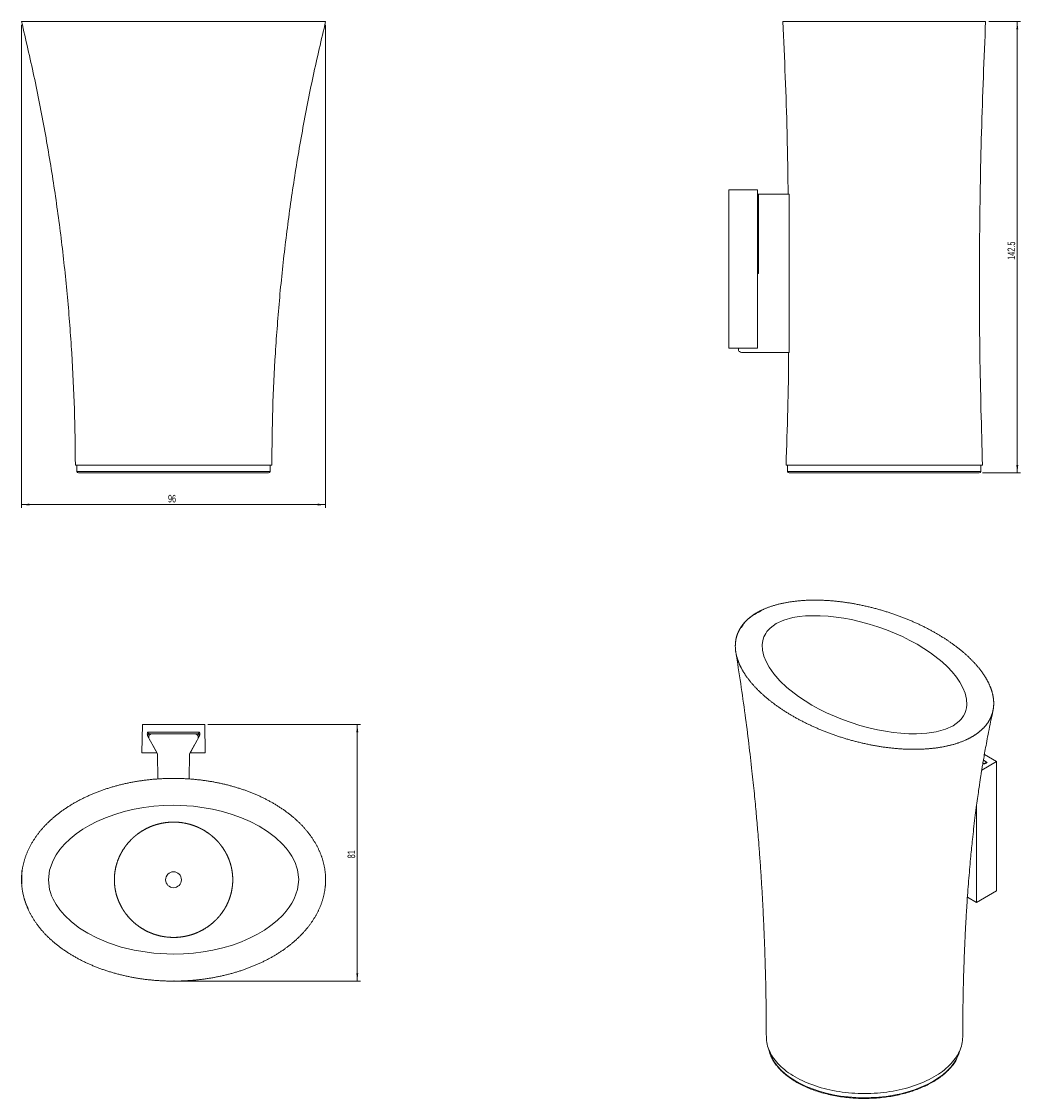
# Model space of a CAD drawing. Header units: millimetres. Extents: x -113 to 202, y 22 to 362.
import ezdxf

# ---------------------------------------------------------------- set-up
doc = ezdxf.new("R2010")
doc.units = ezdxf.units.MM
doc.header["$PDSIZE"] = -1
doc.styles.add('SLDTEXTSTYLE0', font='TXT', dxfattribs={"width": 0.605})
doc.dimstyles.new('SLDDIMSTYLE0', dxfattribs={"dimtxt": 2.311487, "dimasz": 2.5, "dimexe": 0, "dimexo": 0.0625, "dimgap": 0.577872, "dimtad": 1, "dimtoh": 1, "dimrnd": 1e-09, "dimzin": 12, "dimdsep": 46, "dimtxsty": 'SLDTEXTSTYLE0', "dimsah": 1, "dimcen": 0.09, "dimadec": 0, "dimazin": 0, "dimtfac": 1, "dimtofl": 0, "dimtmove": 0, "dimatfit": 3, "dimfxl": 1, "dimfrac": 2, "dimtolj": 1, "dimtzin": 12, "dimarcsym": 0})
doc.dimstyles.new('SLDDIMSTYLE1', dxfattribs={"dimtxt": 2.311487, "dimasz": 2.5, "dimexe": 0, "dimexo": 0.0625, "dimgap": 0.577872, "dimtad": 1, "dimtoh": 1, "dimdec": 0, "dimrnd": 1e-09, "dimzin": 12, "dimdsep": 46, "dimtxsty": 'SLDTEXTSTYLE0', "dimsah": 1, "dimcen": 0.09, "dimadec": 0, "dimazin": 0, "dimtfac": 1, "dimtdec": 0, "dimtofl": 0, "dimtmove": 0, "dimatfit": 3, "dimfxl": 1, "dimfrac": 2, "dimtolj": 1, "dimtzin": 12, "dimarcsym": 0})
doc.dimstyles.new('SLDDIMSTYLE2', dxfattribs={"dimtxt": 2.311487, "dimasz": 2.5, "dimexe": 0, "dimexo": 0.0625, "dimgap": 0.577872, "dimtad": 1, "dimtoh": 1, "dimdec": 1, "dimrnd": 1e-09, "dimzin": 12, "dimdsep": 46, "dimtxsty": 'SLDTEXTSTYLE0', "dimsah": 1, "dimcen": 0.09, "dimadec": 0, "dimazin": 0, "dimtfac": 1, "dimtofl": 0, "dimtmove": 0, "dimatfit": 3, "dimfxl": 1, "dimfrac": 2, "dimtolj": 1, "dimtzin": 12, "dimarcsym": 0})

# ---------------------------------------------------------------- blocks, each defined once
blk = doc.blocks.new('*D1')
at = {"color": 7, "linetype": 'Continuous', "lineweight": 0}
for p, q in [((-113.48, 360.55), (-113.48, 208.05)), ((-17.48, 360.55), (-17.48, 208.05)), ((-17.48, 209.05), (-113.48, 209.05))]:
    blk.add_line(p, q, dxfattribs=at)
for points in [[(-113.48, 209.05), (-110.98, 208.74), (-110.98, 209.36)], [(-17.48, 209.05), (-19.98, 209.36), (-19.98, 208.74)]]:
    blk.add_solid(points, dxfattribs=at)
at = {"color": 7, "linetype": 'Continuous', "lineweight": 0, "insert": (-67.24, 212.12), "char_height": 2.381, "attachment_point": 1, "style": 'SLDTEXTSTYLE0'}
blk.add_mtext('96', dxfattribs=at)
blk = doc.blocks.new('*D2')
at = {"color": 7, "linetype": 'Continuous', "lineweight": 0}
for p, q in [((-54.63, 139.66), (-6.47, 139.66)), ((-7.47, 58.61), (-7.47, 139.66)), ((-64.3, 58.61), (-6.47, 58.61))]:
    blk.add_line(p, q, dxfattribs=at)
for points in [[(-7.47, 139.66), (-7.78, 137.16), (-7.16, 137.16)], [(-7.47, 58.61), (-7.16, 61.11), (-7.78, 61.11)]]:
    blk.add_solid(points, dxfattribs=at)
at = {"color": 7, "linetype": 'Continuous', "lineweight": 0, "insert": (-10.54, 97.37), "char_height": 2.381, "attachment_point": 1, "rotation": 90, "style": 'SLDTEXTSTYLE0'}
blk.add_mtext('81', dxfattribs=at)
blk = doc.blocks.new('*D3')
at = {"color": 7, "linetype": 'Continuous', "lineweight": 0}
for p, q in [((191.91, 361.55), (201.91, 361.55)), ((200.91, 219.05), (200.91, 361.55)), ((189.91, 219.05), (201.91, 219.05))]:
    blk.add_line(p, q, dxfattribs=at)
for points in [[(200.91, 361.55), (200.6, 359.05), (201.22, 359.05)], [(200.91, 219.05), (201.22, 221.55), (200.6, 221.55)]]:
    blk.add_solid(points, dxfattribs=at)
at = {"color": 7, "linetype": 'Continuous', "lineweight": 0, "insert": (197.84, 286.33), "char_height": 2.381, "attachment_point": 1, "rotation": 90, "style": 'SLDTEXTSTYLE0'}
blk.add_mtext('142.5', dxfattribs=at)

msp = doc.modelspace()

# ---------------------------------------------------------------- linework, layer by layer
at = {"color": 7, "linetype": 'Continuous', "lineweight": 15}
for p, q in [((126.909, 361.547), (158.909, 361.547)), ((109.864, 308.447), (109.864, 258.447)), ((109.864, 308.447), (118.864, 308.447)), ((118.864, 308.447), (118.864, 258.447)), ((128.864, 307.047), (119.164, 307.047)), ((109.864, 258.447), (118.864, 258.447)), ((112.864, 258.447), (112.864, 258.047)), ((128.864, 257.047), (113.864, 257.047)), ((-95.976, 221.547), (-95.976, 219.547)), ((-34.976, 219.547), (-34.976, 221.547)), ((128.409, 221.547), (128.409, 219.547)), ((189.409, 219.547), (189.409, 221.547)), ((-81.885, 219.047), (-95.476, 219.047)), ((-35.476, 219.047), (-81.885, 219.047)), ((184.024, 219.047), (128.909, 219.047)), ((188.909, 219.047), (184.024, 219.047)), ((-75.319, 139.657), (-75.476, 130.657)), ((-55.634, 139.657), (-75.319, 139.657)), ((-55.476, 130.657), (-55.634, 139.657)), ((-73.692, 137.157), (-57.261, 137.157)), ((-73.654, 136.06), (-70.899, 130.957)), ((-60.054, 130.957), (-57.299, 136.06)), ((-75.476, 130.657), (-70.902, 130.657)), ((-70.902, 130.657), (-70.899, 130.957)), ((-70.902, 130.657), (-70.685, 130.657)), ((-70.899, 130.957), (-70.85, 130.957)), ((-70.402, 122.397), (-70.52, 130.357)), ((-60.433, 130.357), (-60.551, 122.397)), ((-60.051, 130.657), (-60.268, 130.657)), ((-60.054, 130.957), (-60.103, 130.957)), ((-60.054, 130.957), (-60.051, 130.657)), ((-60.051, 130.657), (-55.476, 130.657)), ((194.318, 127.985), (190.526, 130.174)), ((189.69, 125.218), (194.318, 127.985)), ((189.998, 127.093), (190.597, 127.196)), ((194.318, 127.985), (194.318, 87.158)), ((188.065, 114.158), (188.065, 83.42)), ((185.168, 85.093), (188.065, 83.42)), ((188.065, 83.42), (194.318, 87.158)), ((122.449, 37.051), (122.827, 35.779))]:
    msp.add_line(p, q, dxfattribs=at)
at = {"color": 142, "linetype": 'Continuous', "lineweight": 0, "true_color": 0x0080c0}
for p, q in [((118.864, 307.047), (119.164, 307.047)), ((119.251, 282.047), (119.164, 307.047)), ((128.864, 257.047), (128.864, 307.047)), ((118.864, 282.047), (119.251, 282.047)), ((-65.669, 221.547), (-82.158, 221.547)), ((-34.976, 221.547), (-65.288, 221.547)), ((184.443, 221.547), (128.409, 221.547)), ((189.409, 221.547), (184.443, 221.547)), ((-57.827, 136.657), (-73.125, 136.657)), ((-72.108, 133.251), (-70.52, 130.357)), ((-60.433, 130.357), (-58.845, 133.251)), ((-57.715, 135.927), (-57.387, 135.92)), ((190.646, 127.248), (190.078, 127.575))]:
    msp.add_line(p, q, dxfattribs=at)
at = {"color": 8, "linetype": 'Continuous', "lineweight": 15}
for p, q in [((-95.976, 219.547), (-82.158, 219.547)), ((-82.158, 219.547), (-34.976, 219.547)), ((128.409, 219.547), (184.443, 219.547)), ((184.443, 219.547), (189.409, 219.547)), ((190.205, 128.318), (191.399, 127.629))]:
    msp.add_line(p, q, dxfattribs=at)
at = {"color": 7, "linetype": 'Continuous', "lineweight": 15, "flags": 128}
for points in [[(136.061, 145.748), (138.348, 144.491), (140.717, 143.313), (143.169, 142.214), (145.705, 141.193), (148.453, 140.208), (151.222, 139.339), (154.011, 138.587), (156.82, 137.95), (159.271, 137.495), (161.685, 137.14), (164.173, 136.878), (166.698, 136.728), (169.132, 136.705), (170.788, 136.766), (172.368, 136.891), (173.874, 137.079), (175.305, 137.33), (178.218, 138.127), (180.634, 139.231), (182.53, 140.628), (183.044, 141.158), (183.5, 141.719), (183.897, 142.312), (184.328, 143.138), (184.649, 144.008), (184.86, 144.922), (184.962, 145.88), (184.872, 147.635), (184.437, 149.478), (183.751, 151.208), (182.792, 152.967), (181.686, 154.591), (180.378, 156.203), (178.868, 157.804), (177.156, 159.393), (173.494, 162.259), (169.292, 164.936), (167.005, 166.192), (164.635, 167.37), (162.182, 168.47), (159.645, 169.491), (156.907, 170.472), (154.148, 171.338), (151.369, 172.089), (148.57, 172.724), (146.121, 173.181), (143.706, 173.536), (141.214, 173.8), (138.688, 173.952), (136.252, 173.977), (134.062, 173.883), (132.003, 173.676), (130.075, 173.356), (127.171, 172.567), (124.757, 171.47), (122.85, 170.075), (122.332, 169.546), (121.873, 168.985), (121.473, 168.392), (120.919, 167.28), (120.56, 166.092), (120.397, 164.826), (120.483, 163.065), (120.913, 161.223), (121.598, 159.491), (122.557, 157.727), (124.071, 155.569), (125.942, 153.432), (128.172, 151.315), (131.844, 148.435), (136.061, 145.748)], [(-65.476, 67.112), (-62.321, 67.189), (-59.202, 67.422), (-56.122, 67.809), (-53.079, 68.351), (-49.929, 69.088), (-46.907, 69.982), (-44.013, 71.032), (-41.247, 72.239), (-38.955, 73.414), (-36.815, 74.687), (-34.734, 76.126), (-32.765, 77.727), (-31.016, 79.421), (-29.92, 80.666), (-28.955, 81.936), (-28.12, 83.231), (-27.417, 84.551), (-26.332, 87.587), (-25.977, 90.647), (-26.347, 93.699), (-26.632, 94.711), (-26.997, 95.721), (-27.443, 96.729), (-28.151, 98.045), (-28.989, 99.337), (-29.959, 100.606), (-31.061, 101.852), (-33.274, 103.938), (-35.839, 105.888), (-38.443, 107.521), (-41.275, 108.998), (-44.047, 110.205), (-46.946, 111.255), (-49.975, 112.147), (-53.132, 112.883), (-59.231, 113.805), (-65.481, 114.112), (-68.638, 114.034), (-71.757, 113.801), (-74.838, 113.413), (-77.883, 112.87), (-81.021, 112.136), (-84.032, 111.246), (-86.917, 110.201), (-89.674, 109), (-91.965, 107.827), (-94.108, 106.555), (-96.193, 105.116), (-98.166, 103.516), (-99.918, 101.823), (-101.352, 100.16), (-102.555, 98.451), (-103.526, 96.696), (-104.612, 93.675), (-104.976, 90.625), (-104.616, 87.567), (-104.334, 86.553), (-103.971, 85.542), (-103.528, 84.533), (-102.558, 82.779), (-101.356, 81.069), (-99.922, 79.404), (-97.703, 77.308), (-95.143, 75.355), (-92.537, 73.718), (-89.699, 72.236), (-85.985, 70.663), (-82.043, 69.368), (-77.874, 68.351), (-71.75, 67.422), (-65.476, 67.112)], [(181.865, 34.281), (182.37, 35.365), (182.821, 36.706)]]:
    msp.add_lwpolyline(points, dxfattribs=at)
at = {"color": 142, "linetype": 'Continuous', "lineweight": 0, "true_color": 0x0080c0, "flags": 128}
msp.add_lwpolyline([(-73.242, 135.927), (-73.242, 135.927), (-73.565, 135.92)], dxfattribs=at)
at = {"color": 8, "linetype": 'Continuous', "lineweight": 15, "flags": 128}
msp.add_lwpolyline([(122.827, 35.779), (123.419, 34.421), (124.196, 33.095), (125.153, 31.808), (126.283, 30.57), (127.581, 29.387), (129.037, 28.267), (130.643, 27.218), (132.388, 26.246), (134.261, 25.357), (136.251, 24.557), (138.345, 23.85), (140.529, 23.242), (142.79, 22.736), (145.114, 22.335), (147.485, 22.042), (149.89, 21.858), (152.311, 21.786), (154.736, 21.825), (157.147, 21.975), (159.53, 22.235), (161.869, 22.603), (164.151, 23.078), (166.36, 23.656), (168.482, 24.333), (170.505, 25.105), (172.415, 25.968), (174.2, 26.916), (175.849, 27.942), (177.352, 29.041), (178.698, 30.206), (179.88, 31.428), (180.89, 32.701), (181.722, 34.016), (181.865, 34.281)], dxfattribs=at)
at = {"color": 142, "linetype": 'Continuous', "lineweight": 0, "true_color": 0x0080c0}
msp.add_circle((-65.476, 90.612), 2.5, dxfattribs=at)
at = {"color": 7, "linetype": 'Continuous', "lineweight": 15}
for centre, start, end in [((-95.476, 219.547), 180, 270), ((-35.476, 219.547), 270, 0), ((128.909, 219.547), 180, 270), ((188.909, 219.547), 270, 0)]:
    msp.add_arc(centre, 0.5, start, end, dxfattribs=at)
at = {"color": 142, "linetype": 'Continuous', "lineweight": 0, "true_color": 0x0080c0}
for centre, start, end in [((-73.125, 136.157), 90.01494, 208.32264), ((-57.828, 136.157), 331.67736, 89.98506)]:
    msp.add_arc(centre, 0.5, start, end, dxfattribs=at)
at = {"color": 7, "linetype": 'Continuous', "lineweight": 15}
for points, knots in [([(-113.476, 361.547), (-112.132, 355.808), (-109.444, 344.334), (-106.058, 326.985), (-103.148, 309.56), (-100.764, 292.059), (-98.89, 274.495), (-97.545, 256.88), (-96.681, 239.225), (-96.545, 227.441), (-96.476, 221.547)], [0, 0, 0, 0, 0.1250942, 0.2501075, 0.3750672, 0.5, 0.6249328, 0.7498925, 0.8749058, 1, 1, 1, 1]), ([(-113.476, 361.547), (-113.476, 361.547), (-113.474, 361.547), (-113.459, 361.547), (-113.436, 361.547), (-113.402, 361.547), (-113.36, 361.547), (-113.308, 361.547), (-113.196, 361.547), (-112.975, 361.547), (-112.571, 361.547), (-112.053, 361.547), (-111.206, 361.547), (-109.861, 361.547), (-107.832, 361.547), (-105.397, 361.547), (-102.581, 361.547), (-99.409, 361.547), (-95.913, 361.547), (-92.127, 361.547), (-88.086, 361.547), (-83.829, 361.547), (-79.397, 361.547), (-74.831, 361.547), (-70.176, 361.547), (-65.476, 361.547), (-60.777, 361.547), (-56.122, 361.547), (-51.556, 361.547), (-47.124, 361.547), (-42.867, 361.547), (-38.826, 361.547), (-35.04, 361.547), (-31.544, 361.547), (-28.372, 361.547), (-25.556, 361.547), (-23.121, 361.547), (-21.092, 361.547), (-19.747, 361.547), (-18.9, 361.547), (-18.382, 361.547), (-17.978, 361.547), (-17.737, 361.547), (-17.602, 361.547), (-17.53, 361.547), (-17.485, 361.547), (-17.479, 361.547), (-17.476, 361.547)], [0, 0, 0, 0, 0.0035393, 0.0070776, 0.0106165, 0.0141574, 0.017702, 0.0212517, 0.0248083, 0.0373, 0.0499045, 0.0626467, 0.0755658, 0.1020124, 0.129444, 0.1579903, 0.1877262, 0.218675, 0.2508135, 0.2840773, 0.3183675, 0.3535558, 0.3894903, 0.4260003, 0.4629015, 0.5000005, 0.5370996, 0.5740008, 0.6105107, 0.6464452, 0.6816335, 0.7159237, 0.7491876, 0.781326, 0.8122748, 0.8420107, 0.870557, 0.8979886, 0.9244352, 0.9373502, 0.9500965, 0.962697, 0.9751927, 0.9814112, 0.987613, 0.9938065, 1, 1, 1, 1]), ([(-34.476, 221.547), (-34.408, 227.441), (-34.272, 239.225), (-33.408, 256.88), (-32.063, 274.495), (-30.189, 292.059), (-27.805, 309.56), (-24.895, 326.985), (-21.509, 344.334), (-18.821, 355.808), (-17.476, 361.547)], [0, 0, 0, 0, 0.1250942, 0.2501075, 0.3750672, 0.5, 0.6249328, 0.7498925, 0.8749058, 1, 1, 1, 1]), ([(126.909, 361.547), (127.421, 349.88), (128.217, 331.72), (128.465, 313.545), (128.553, 307.047)], [0, 0, 0, 0, 0.6424567, 1, 1, 1, 1]), ([(158.909, 361.547), (159.059, 361.547), (159.358, 361.547), (159.807, 361.547), (160.256, 361.547), (160.704, 361.547), (161.152, 361.547), (161.599, 361.547), (162.421, 361.547), (163.613, 361.547), (165.163, 361.547), (166.698, 361.547), (168.735, 361.547), (171.229, 361.547), (174.074, 361.547), (176.77, 361.547), (179.291, 361.547), (181.615, 361.547), (183.72, 361.547), (185.586, 361.547), (187.195, 361.547), (188.534, 361.547), (189.588, 361.547), (190.348, 361.547), (190.807, 361.547), (190.909, 361.547), (190.909, 361.547), (190.909, 361.547)], [0, 0, 0, 0, 0.0070787, 0.0141552, 0.0212329, 0.0283147, 0.0354039, 0.0425034, 0.0496165, 0.0745999, 0.0998089, 0.1252933, 0.1511315, 0.2040246, 0.2588877, 0.3159802, 0.3754519, 0.4373495, 0.5016263, 0.5681539, 0.6367342, 0.7071108, 0.7789796, 0.8519995, 0.9258018, 0.9999998, 1, 1, 1, 1]), ([(189.909, 221.547), (189.59, 233.22), (188.951, 256.552), (188.898, 291.558), (189.451, 326.559), (190.423, 349.88), (190.909, 361.547)], [0, 0, 0, 0, 0.2501548, 0.5, 0.7498452, 1, 1, 1, 1]), ([(112.864, 258.047), (112.864, 257.915), (112.89, 257.785), (112.991, 257.543), (113.065, 257.432), (113.341, 257.156), (113.6, 257.047), (113.864, 257.047)], [0, 0, 0, 0, 0.25, 0.25, 0.5, 0.5, 1, 1, 1, 1]), ([(128.719, 257.047), (128.718, 256.888), (128.685, 245.051), (128.295, 233.22), (127.909, 221.547)], [0, 0, 0, 0, 0.0134577, 1, 1, 1, 1]), ([(-96.476, 221.547), (-96.476, 221.547), (-96.377, 221.547), (-95.93, 221.547), (-95.189, 221.547), (-93.821, 221.547), (-91.418, 221.547), (-87.538, 221.547), (-82.81, 221.547), (-77.416, 221.547), (-71.563, 221.547), (-67.505, 221.547), (-65.476, 221.547)], [0.5, 0.5, 0.5, 0.5, 0.51562504, 0.53125008, 0.54687511, 0.56250015, 0.59375022, 0.62500029, 0.65625036, 0.68750044, 0.71875051, 0.75000058, 0.75000058, 0.75000058, 0.75000058]), ([(-65.476, 221.547), (-63.448, 221.547), (-59.39, 221.547), (-53.537, 221.547), (-48.143, 221.547), (-43.415, 221.547), (-39.535, 221.547), (-37.132, 221.547), (-35.764, 221.547), (-35.023, 221.547), (-34.576, 221.547), (-34.476, 221.547), (-34.476, 221.547)], [0.25000058, 0.25000058, 0.25000058, 0.25000058, 0.2812505, 0.31250043, 0.34375036, 0.37500029, 0.40625022, 0.43750014, 0.45312511, 0.46875007, 0.48437504, 0.5, 0.5, 0.5, 0.5]), ([(127.909, 221.547), (127.909, 221.547), (128.309, 221.547), (130.084, 221.547), (132.968, 221.547), (136.848, 221.547), (141.576, 221.547), (146.071, 221.547), (149.896, 221.547), (152.852, 221.547), (155.866, 221.547), (157.895, 221.547), (159.924, 221.547), (161.953, 221.547), (164.967, 221.547), (167.923, 221.547), (171.748, 221.547), (176.243, 221.547), (180.971, 221.547), (184.851, 221.547), (187.734, 221.547), (189.51, 221.547), (189.909, 221.547), (189.909, 221.547)], [0.5, 0.5, 0.5, 0.5, 0.53124993, 0.56249986, 0.59374978, 0.62499971, 0.65624964, 0.68749957, 0.70312453, 0.7187495, 0.73437446, 0.74999942, 0.74999942, 0.76562446, 0.7812495, 0.79687453, 0.81249957, 0.84374964, 0.87499971, 0.90624978, 0.93749986, 0.96874993, 1, 1, 1, 1]), ([(121.083, 176.161), (118.682, 174.966), (116.613, 173.581), (114.897, 172.018), (113.549, 170.295), (112.583, 168.43), (112.005, 166.44), (111.821, 164.346), (112.03, 162.167), (112.629, 159.924), (113.613, 157.638), (114.971, 155.33), (116.69, 153.024), (118.754, 150.74), (121.142, 148.5), (123.833, 146.326), (126.8, 144.238), (130.015, 142.257), (133.446, 140.401), (137.063, 138.689), (140.828, 137.135), (144.708, 135.756), (148.665, 134.565), (152.66, 133.573), (156.657, 132.789), (160.617, 132.221), (164.503, 131.875), (168.278, 131.754), (171.906, 131.861), (175.352, 132.194), (178.583, 132.752), (181.568, 133.53), (184.274, 134.521), (186.674, 135.715), (188.743, 137.101), (190.46, 138.663), (191.807, 140.386), (192.774, 142.252), (193.351, 144.241), (193.536, 146.336), (193.327, 148.515), (192.728, 150.758), (191.744, 153.044), (190.386, 155.351), (188.667, 157.658), (186.603, 159.942), (184.214, 162.182), (181.524, 164.356), (178.557, 166.443), (175.342, 168.424), (171.91, 170.28), (168.294, 171.993), (164.528, 173.546), (160.649, 174.925), (156.692, 176.116), (152.696, 177.109), (148.7, 177.893), (144.74, 178.461), (140.854, 178.807), (137.079, 178.927), (133.451, 178.821), (130.005, 178.487), (126.773, 177.929), (123.789, 177.152), (121.083, 176.161), (118.682, 174.966), (116.613, 173.581)], [-0.0377604, -0.0249359, -0.0123945, 0, 0.0123945, 0.0249359, 0.0377604, 0.0509851, 0.0647023, 0.0789769, 0.0938464, 0.1093225, 0.1253934, 0.1420271, 0.159174, 0.17677, 0.1947391, 0.212996, 0.2314485, 0.25, 0.2685515, 0.287004, 0.3052609, 0.32323, 0.340826, 0.3579729, 0.3746066, 0.3906775, 0.4061536, 0.4210231, 0.4352977, 0.4490149, 0.4622396, 0.4750641, 0.4876055, 0.5, 0.5123945, 0.5249359, 0.5377604, 0.5509851, 0.5647023, 0.5789769, 0.5938464, 0.6093225, 0.6253934, 0.6420271, 0.659174, 0.67677, 0.6947391, 0.712996, 0.7314485, 0.75, 0.7685515, 0.787004, 0.8052609, 0.82323, 0.840826, 0.8579729, 0.8746066, 0.8906775, 0.9061536, 0.9210231, 0.9352977, 0.9490149, 0.9622396, 0.9750641, 0.9876055, 1, 1.0123945, 1.0249359, 1.0377604]), ([(112.05, 162.414), (112.573, 159.116), (113.616, 152.533), (114.972, 142.891), (116.151, 133.689), (116.974, 126.551), (117.534, 121.314), (117.89, 117.826), (118.21, 114.538), (118.492, 111.492), (118.752, 108.573), (119.007, 105.58), (119.298, 101.971), (119.623, 97.671), (119.962, 92.771), (120.279, 87.708), (120.566, 82.589), (120.82, 77.437), (121.039, 72.335), (121.251, 66.536), (121.435, 60.213), (121.544, 54.893), (121.598, 51.337), (121.624, 49.287), (121.648, 46.976), (121.669, 44.187), (121.675, 42.134), (121.678, 41.007)], [0, 0, 0, 0, 0.0787566, 0.1572209, 0.2314392, 0.3009025, 0.3304333, 0.35893, 0.3859592, 0.4107654, 0.4334893, 0.4575464, 0.4843426, 0.5224085, 0.5637129, 0.6056945, 0.6482703, 0.6914431, 0.734706, 0.7764644, 0.837606, 0.8947162, 0.9117572, 0.9283626, 0.9471173, 0.9709945, 1, 1, 1, 1]), ([(183.678, 41.007), (183.686, 42.889), (183.7, 46.491), (183.767, 51.641), (183.857, 56.296), (183.965, 60.457), (184.082, 64.126), (184.194, 67.143), (184.294, 69.569), (184.379, 71.461), (184.453, 73.037), (184.516, 74.3), (184.566, 75.264), (184.608, 76.059), (184.658, 76.975), (184.727, 78.201), (184.821, 79.806), (184.937, 81.685), (185.106, 84.285), (185.332, 87.47), (185.616, 91.124), (185.914, 94.632), (186.206, 97.804), (186.488, 100.679), (186.788, 103.55), (187.139, 106.721), (187.537, 110.075), (187.945, 113.287), (188.332, 116.164), (188.681, 118.639), (188.98, 120.67), (189.192, 122.065), (189.336, 122.994), (189.455, 123.755), (189.61, 124.73), (189.821, 126.035), (190.087, 127.637), (190.418, 129.576), (190.819, 131.844), (191.295, 134.437), (191.854, 137.345), (192.499, 140.563), (192.975, 142.788), (193.225, 143.955)], [0, 0, 0, 0, 0.0510706, 0.0977388, 0.1400055, 0.1778713, 0.2113363, 0.2404003, 0.260632, 0.2780015, 0.2925084, 0.3041527, 0.3129342, 0.319258, 0.3263784, 0.3386258, 0.3537184, 0.3716575, 0.3917762, 0.4274426, 0.4623656, 0.4964944, 0.528646, 0.5544883, 0.58054, 0.613163, 0.6483827, 0.6806019, 0.7097983, 0.7356125, 0.7562728, 0.7721981, 0.7786482, 0.7849673, 0.7957194, 0.8087478, 0.8253365, 0.8454901, 0.8692148, 0.896518, 0.9274089, 0.9618985, 1, 1, 1, 1]), ([(-73.654, 136.06), (-73.744, 136.226), (-73.766, 136.417), (-73.756, 136.788), (-73.724, 136.973), (-73.692, 137.157)], [0, 0, 0, 0, 0.5, 0.5, 1, 1, 1, 1]), ([(-73.692, 137.157), (-73.57, 137.044), (-73.447, 136.933), (-73.285, 136.788), (-73.235, 136.744), (-73.157, 136.679), (-73.13, 136.657), (-73.125, 136.657)], [0, 0, 0, 0, 0.5, 0.5, 0.75, 0.75, 1, 1, 1, 1]), ([(-73.565, 135.92), (-73.568, 135.92), (-73.577, 135.932), (-73.607, 135.98), (-73.628, 136.016), (-73.654, 136.06)], [0, 0, 0, 0, 0.5, 0.5, 1, 1, 1, 1]), ([(-57.827, 136.657), (-57.823, 136.657), (-57.796, 136.678), (-57.718, 136.744), (-57.668, 136.788), (-57.506, 136.932), (-57.383, 137.044), (-57.261, 137.157)], [0, 0, 0, 0, 0.25, 0.25, 0.5, 0.5, 1, 1, 1, 1]), ([(-57.299, 136.06), (-57.325, 136.015), (-57.346, 135.98), (-57.376, 135.932), (-57.385, 135.92), (-57.387, 135.92)], [0, 0, 0, 0, 0.5, 0.5, 1, 1, 1, 1]), ([(-57.299, 136.06), (-57.209, 136.226), (-57.187, 136.417), (-57.197, 136.788), (-57.229, 136.973), (-57.261, 137.157)], [0, 0, 0, 0, 0.5, 0.5, 1, 1, 1, 1]), ([(190.597, 127.196), (190.778, 127.227), (190.929, 127.296), (191.184, 127.452), (191.293, 127.541), (191.399, 127.629)], [0, 0, 0, 0, 0.5, 0.5, 1, 1, 1, 1]), ([(190.646, 127.248), (190.649, 127.314), (190.683, 127.376), (190.785, 127.477), (190.851, 127.517), (191.068, 127.608), (191.234, 127.633), (191.399, 127.629)], [0, 0, 0, 0, 0.25, 0.25, 0.5, 0.5, 1, 1, 1, 1]), ([(-113.32, 93.772), (-113.554, 90.612), (-113.32, 87.452), (-112.62, 84.324), (-111.463, 81.261), (-109.861, 78.293), (-107.832, 75.447), (-105.397, 72.752), (-102.581, 70.23), (-99.409, 67.906), (-95.913, 65.802), (-92.127, 63.936), (-88.086, 62.326), (-83.829, 60.988), (-79.397, 59.933), (-74.831, 59.173), (-70.176, 58.714), (-65.476, 58.561), (-60.777, 58.714), (-56.122, 59.173), (-51.556, 59.933), (-47.124, 60.988), (-42.867, 62.326), (-38.826, 63.936), (-35.04, 65.802), (-31.544, 67.906), (-28.372, 70.23), (-25.556, 72.752), (-23.121, 75.447), (-21.092, 78.293), (-19.49, 81.261), (-18.333, 84.324), (-17.633, 87.452), (-17.399, 90.612), (-17.633, 93.772), (-18.333, 96.9), (-19.49, 99.963), (-21.092, 102.931), (-23.121, 105.776), (-25.556, 108.472), (-28.372, 110.994), (-31.544, 113.318), (-35.04, 115.422), (-38.826, 117.288), (-42.867, 118.898), (-47.124, 120.236), (-51.556, 121.29), (-56.122, 122.051), (-60.777, 122.51), (-65.476, 122.663), (-70.176, 122.51), (-74.831, 122.051), (-79.397, 121.29), (-83.829, 120.236), (-88.086, 118.898), (-92.127, 117.288), (-95.913, 115.422), (-99.409, 113.318), (-102.581, 110.994), (-105.397, 108.472), (-107.832, 105.776), (-109.861, 102.931), (-111.463, 99.963), (-112.62, 96.9), (-113.32, 93.772), (-113.554, 90.612), (-113.32, 87.452)], [-0.0377604, -0.0249359, -0.0123945, 0, 0.0123945, 0.0249359, 0.0377604, 0.0509851, 0.0647023, 0.0789769, 0.0938464, 0.1093225, 0.1253934, 0.1420271, 0.159174, 0.17677, 0.1947391, 0.212996, 0.2314485, 0.25, 0.2685515, 0.287004, 0.3052609, 0.32323, 0.340826, 0.3579729, 0.3746066, 0.3906775, 0.4061536, 0.4210231, 0.4352977, 0.4490149, 0.4622396, 0.4750641, 0.4876055, 0.5, 0.5123945, 0.5249359, 0.5377604, 0.5509851, 0.5647023, 0.5789769, 0.5938464, 0.6093225, 0.6253934, 0.6420271, 0.659174, 0.67677, 0.6947391, 0.712996, 0.7314485, 0.75, 0.7685515, 0.787004, 0.8052609, 0.82323, 0.840826, 0.8579729, 0.8746066, 0.8906775, 0.9061536, 0.9210231, 0.9352977, 0.9490149, 0.9622396, 0.9750641, 0.9876055, 1, 1.0123945, 1.0249359, 1.0377604]), ([(121.68, 41.008), (121.731, 40.233), (121.833, 38.677), (122.656, 36.38), (123.953, 34.156), (125.76, 32.054), (127.997, 30.09), (129.838, 28.944), (130.758, 28.371)], [0, 0, 0, 0, 0.1656966, 0.3325459, 0.4994075, 0.6662891, 0.8331384, 1, 1, 1, 1]), ([(130.758, 28.371), (131.751, 27.839), (133.736, 26.777), (137.139, 25.485), (140.78, 24.443), (144.632, 23.69), (148.621, 23.231), (152.679, 23.078), (156.736, 23.231), (160.725, 23.689), (164.576, 24.444), (168.223, 25.482), (171.604, 26.787), (174.661, 28.335), (177.343, 30.1), (179.602, 32.052), (181.402, 34.157), (182.701, 36.38), (183.523, 38.675), (183.625, 40.23), (183.676, 41.003)], [0, 0, 0, 0, 0.0555901, 0.1111694, 0.1667528, 0.2223429, 0.2779223, 0.3335057, 0.3890958, 0.4446751, 0.5002585, 0.5558486, 0.6114279, 0.6670113, 0.7226014, 0.7781807, 0.8337642, 0.8893542, 0.9449336, 1, 1, 1, 1]), ([(122.847, 35.667), (122.937, 35.433), (123.195, 34.763), (123.75, 33.675), (124.561, 32.422), (125.533, 31.208), (126.658, 30.04), (127.931, 28.925), (129.344, 27.87), (130.889, 26.88), (132.556, 25.962), (134.336, 25.12), (136.219, 24.358), (138.194, 23.682), (140.25, 23.094), (142.375, 22.598), (144.558, 22.196), (146.786, 21.89), (149.047, 21.683), (151.328, 21.574), (153.616, 21.565), (155.899, 21.656), (158.164, 21.846), (160.399, 22.134), (162.591, 22.518), (164.727, 22.998), (166.796, 23.569), (168.786, 24.23), (170.687, 24.976), (172.487, 25.804), (174.176, 26.709), (175.745, 27.687), (177.185, 28.733), (178.486, 29.841), (179.644, 31.004), (180.64, 32.219), (181.368, 33.265), (181.698, 33.917), (181.809, 34.137)], [0, 0, 0, 0, 0.0151258, 0.0433779, 0.0716952, 0.1001, 0.1285767, 0.1571057, 0.1856679, 0.2142478, 0.2428344, 0.2714184, 0.2999965, 0.3285669, 0.3571292, 0.385684, 0.414232, 0.4427746, 0.4713131, 0.4998489, 0.5283836, 0.5569187, 0.5854552, 0.6139948, 0.6425389, 0.671089, 0.6996468, 0.7282134, 0.7567902, 0.7853776, 0.8139757, 0.8425831, 0.8711968, 0.8998088, 0.9284077, 0.9569781, 0.9855004, 1, 1, 1, 1])]:
    msp.add_open_spline(points, degree=3, knots=knots, dxfattribs=at)
at = {"color": 142, "linetype": 'Continuous', "lineweight": 0, "true_color": 0x0080c0}
for points, knots in [([(-72.287, 136.657), (-72.399, 136.646), (-72.625, 136.624), (-72.924, 136.451), (-73.153, 136.197), (-73.278, 135.881), (-73.307, 135.587), (-73.249, 135.423), (-73.229, 135.365)], [0, 0, 0, 0, 0.180373, 0.360747, 0.5410897, 0.7213667, 0.9015823, 1, 1, 1, 1]), ([(-57.723, 135.365), (-57.707, 135.407), (-57.649, 135.554), (-57.666, 135.834), (-57.775, 136.154), (-57.991, 136.421), (-58.282, 136.601), (-58.522, 136.655), (-58.65, 136.657), (-58.666, 136.657)], [0, 0, 0, 0, 0.0726583, 0.2528572, 0.4330408, 0.6132461, 0.7935083, 0.9738379, 1, 1, 1, 1]), ([(-64.259, 72.411), (-66.085, 72.411), (-66.693, 72.439), (-67.904, 72.555), (-68.504, 72.641), (-70.278, 72.984), (-71.43, 73.322), (-73.111, 73.997), (-73.666, 74.252), (-74.741, 74.81), (-75.261, 75.113), (-76.774, 76.092), (-77.717, 76.839), (-79.469, 78.528), (-80.251, 79.445), (-81.283, 80.926), (-81.603, 81.437), (-82.195, 82.495), (-82.465, 83.042), (-83.185, 84.702), (-83.549, 85.847), (-83.919, 87.624), (-84.013, 88.229), (-84.135, 89.431), (-84.165, 90.032), (-84.163, 91.232), (-84.132, 91.832), (-84.008, 93.03), (-83.914, 93.632), (-83.539, 95.415), (-83.171, 96.557), (-82.453, 98.207), (-82.186, 98.746), (-81.594, 99.801), (-81.269, 100.319), (-80.232, 101.802), (-79.452, 102.713), (-78.152, 103.965), (-77.696, 104.364), (-76.743, 105.118), (-76.252, 105.47), (-74.737, 106.448), (-73.672, 107.001), (-71.989, 107.677), (-71.411, 107.877), (-70.251, 108.217), (-69.667, 108.359), (-67.898, 108.698), (-66.701, 108.813), (-64.266, 108.813), (-63.06, 108.7), (-61.27, 108.355), (-60.679, 108.211), (-59.524, 107.871), (-58.957, 107.674), (-57.843, 107.226), (-57.297, 106.976), (-56.226, 106.421), (-55.698, 106.115), (-54.173, 105.127), (-53.232, 104.38), (-51.932, 103.128), (-51.518, 102.688), (-50.728, 101.764), (-50.358, 101.284), (-49.325, 99.802), (-48.737, 98.753), (-48.012, 97.084), (-47.798, 96.514), (-47.433, 95.365), (-47.281, 94.784), (-47.035, 93.608), (-46.943, 93.013), (-46.819, 91.81), (-46.788, 91.199), (-46.79, 89.386), (-46.914, 88.194), (-47.283, 86.427), (-47.438, 85.84), (-47.808, 84.682), (-48.02, 84.118), (-48.739, 82.466), (-49.325, 81.42), (-50.362, 79.933), (-50.735, 79.45), (-51.52, 78.532), (-51.933, 78.095), (-53.229, 76.846), (-54.17, 76.098), (-56.213, 74.775), (-57.281, 74.223), (-58.95, 73.552), (-59.518, 73.355), (-60.676, 73.013), (-61.269, 72.869), (-63.055, 72.525), (-64.259, 72.411), (-66.085, 72.411)], [-0.03125, -0.03125, 0, 0, 0.015625, 0.015625, 0.03125, 0.03125, 0.0625, 0.0625, 0.078125, 0.078125, 0.09375, 0.09375, 0.125, 0.125, 0.15625, 0.15625, 0.171875, 0.171875, 0.1875, 0.1875, 0.21875, 0.21875, 0.234375, 0.234375, 0.25, 0.25, 0.265625, 0.265625, 0.28125, 0.28125, 0.3125, 0.3125, 0.328125, 0.328125, 0.34375, 0.34375, 0.375, 0.375, 0.390625, 0.390625, 0.40625, 0.40625, 0.4375, 0.4375, 0.453125, 0.453125, 0.46875, 0.46875, 0.5, 0.5, 0.53125, 0.53125, 0.546875, 0.546875, 0.5625, 0.5625, 0.578125, 0.578125, 0.59375, 0.59375, 0.625, 0.625, 0.640625, 0.640625, 0.65625, 0.65625, 0.6875, 0.6875, 0.703125, 0.703125, 0.71875, 0.71875, 0.734375, 0.734375, 0.75, 0.75, 0.78125, 0.78125, 0.796875, 0.796875, 0.8125, 0.8125, 0.84375, 0.84375, 0.859375, 0.859375, 0.875, 0.875, 0.90625, 0.90625, 0.9375, 0.9375, 0.953125, 0.953125, 0.96875, 0.96875, 1, 1, 1.015625, 1.015625])]:
    msp.add_open_spline(points, degree=3, knots=knots, dxfattribs=at)
at = {"color": 7, "linetype": 'Continuous', "lineweight": 0}
msp.add_point((-65.303, 58.612), dxfattribs=at)

# ---------------------------------------------------------------- dimensions: what is measured, and where the dimension line sits
dim = msp.add_linear_dim(base=(-113.476, 209.047), p1=(-17.476, 361.547), p2=(-113.476, 361.547), dimstyle='SLDDIMSTYLE0', dxfattribs=at)
dim.commit()
dim.dimension.update_dxf_attribs({"geometry": '*D1', "text_midpoint": (-65.476, 209.047), "dimtype": 160})
for base, p1, p2, dimstyle, picture, middle in [((200.912, 361.547), (188.909, 219.047), (190.909, 361.547), 'SLDDIMSTYLE2', '*D3', (200.912, 290.297)), ((-7.474, 139.657), (-65.303, 58.612), (-55.634, 139.657), 'SLDDIMSTYLE1', '*D2', (-7.474, 99.134))]:
    dim = msp.add_linear_dim(base=base, p1=p1, p2=p2, angle=90, dimstyle=dimstyle, dxfattribs=at)
    dim.commit()
    dim.dimension.update_dxf_attribs({"geometry": picture, "text_midpoint": middle, "dimtype": 160})

doc.saveas('drawing.dxf')
